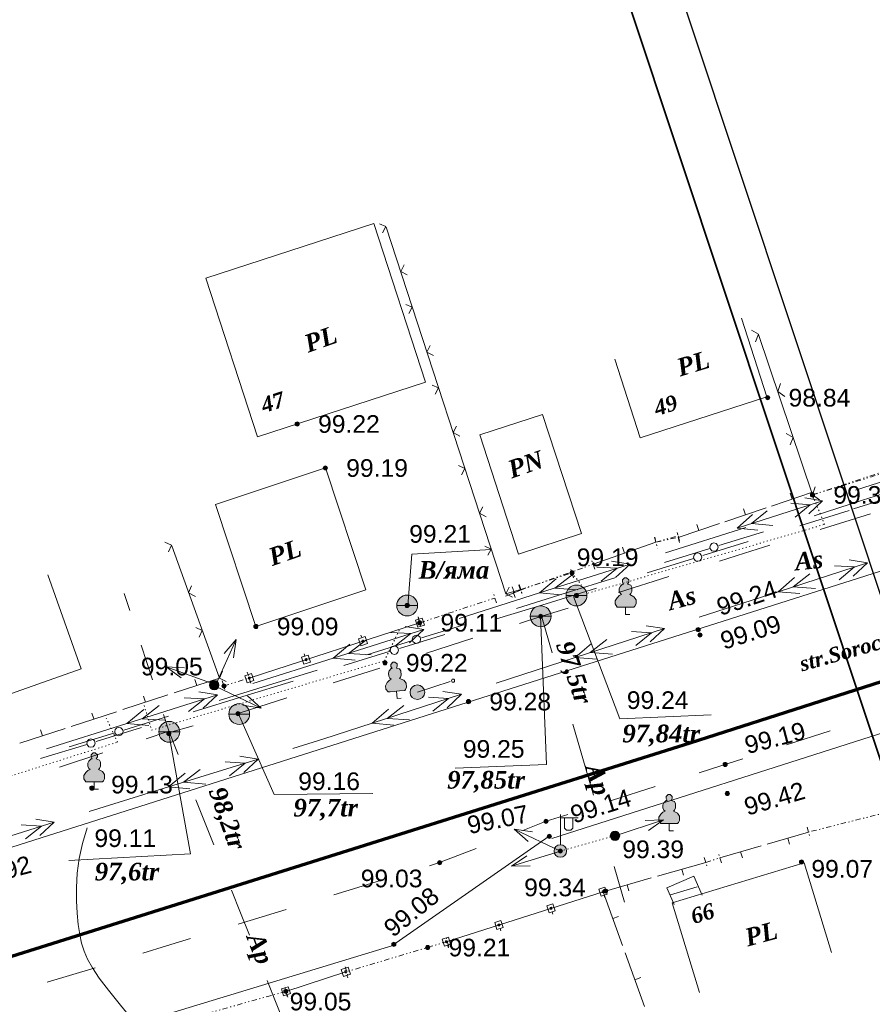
# Model space of a CAD drawing. Header units: millimetres. Extents: x 9396 to 25236, y 15106 to 31102.
# Tile 75 of 256: x 10528 to 10610, y 16595 to 16690. Entities that reach past the tile are written whole.
import ezdxf
from ezdxf.enums import TextEntityAlignment as Align

# ---------------------------------------------------------------- set-up
doc = ezdxf.new("R2010")
doc.units = ezdxf.units.MM
for name, pattern in [('DIVIDE', [1.25, 0.5, -0.25, 0, -0.25, 0, -0.25]), ('DOT', [0.25, 0, -0.25]), ('HIDDEN', [0.375, 0.25, -0.125])]:
    doc.linetypes.add(name, pattern=pattern)
for name, color, linetype, lineweight, true_color in [('1001010', 7, 'Continuous', 9, 0x000000), ('10010110', 7, 'Continuous', 20, 0xa25100), ('1060000', 7, 'Continuous', 9, 0x000000), ('1070000', 7, 'DOT', 9, 0x000000), ('2030003', 7, 'Continuous', 9, 0x000000), ('2030012', 7, 'Continuous', 9, 0x000000), ('2030021', 7, 'Continuous', 9, 0x000000), ('2030023', 7, 'Continuous', 9, 0x000000), ('21100200', 7, 'HIDDEN', 0, 0x800080), ('3000105', 7, 'DIVIDE', 9, 0x000000), ('3000130', 7, 'Continuous', 9, 0x000000), ('3000220', 7, 'Continuous', 9, 0x000000), ('3000260', 7, 'Continuous', 9, 0x000000), ('4000210', 7, 'Continuous', 9, 0x000000), ('5010210', 7, 'Continuous', 20, 0x008000), ('5010420', 7, 'Continuous', 9, 0x000000), ('6011210', 1, 'Continuous', 9, 0xff0000), ('6011300', 1, 'Continuous', 20, 0xff0000), ('9010110', 7, 'Continuous', 9, 0x000000), ('9010120', 7, 'Continuous', 20, 0x000000)]:
    doc.layers.add(name, color=color, linetype=linetype, lineweight=lineweight, true_color=true_color)
doc.layers.add('Канализация', color=1, linetype='Continuous', lineweight=70)
doc.layers.add('Рамка', color=7, linetype='Continuous', lineweight=35)
doc.styles.add('1', font='timesbi.ttf', dxfattribs={"height": 0.00127})
doc.styles.add('10', font='timesbi.ttf', dxfattribs={"height": 0.001481})
doc.styles.add('12', font='timesbi.ttf', dxfattribs={"height": 0.001693})
doc.styles.add('13', font='timesbi.ttf', dxfattribs={"height": 0.001693})
doc.styles.add('14', font='timesbi.ttf', dxfattribs={"height": 0.001693})
doc.styles.add('2', font='timesbi.ttf', dxfattribs={"height": 0.001693})
doc.styles.add('3', font='timesbi.ttf', dxfattribs={"height": 0.001693})
doc.styles.add('9', font='timesbi.ttf', dxfattribs={"height": 0.001693})
doc.styles.add('F2', font='arial.ttf', dxfattribs={"height": 0.001693})

# ---------------------------------------------------------------- blocks, each defined once
blk = doc.blocks.new('SYMBOL21100200')
at = {"true_color": 0x800080}
h = blk.add_hatch(color=216, dxfattribs=at)
edge = h.paths.add_edge_path()
edge.add_arc((0, 0), 0.1, 0, 360)
at = {"color": 216, "linetype": 'Continuous', "lineweight": 0, "true_color": 0x800080}
blk.add_circle((0, 0), 0.1, dxfattribs=at)
blk = doc.blocks.new('SYMBOL5010420')
at = {"true_color": 0xffffff}
h = blk.add_hatch(color=7, dxfattribs=at)
edge = h.paths.add_edge_path()
edge.add_arc((0, 0), 0.5, 0, 360)
at = {"color": 18, "linetype": 'Continuous', "lineweight": 9, "true_color": 0x000000, "flags": 128}
blk.add_lwpolyline([(-0.5, 0), (0.5, 0)], dxfattribs=at)
at = {"color": 18, "linetype": 'Continuous', "lineweight": 9, "true_color": 0x000000}
blk.add_circle((0, 0), 0.5, dxfattribs=at)
blk = doc.blocks.new('SYMBOL2030021')
at = {"true_color": 0xffffff}
h = blk.add_hatch(color=7, dxfattribs=at)
edge = h.paths.add_edge_path()
edge.add_arc((0, 0), 0.225, 0, 360)
at = {"true_color": 0x000000}
h = blk.add_hatch(color=18, dxfattribs=at)
edge = h.paths.add_edge_path()
edge.add_arc((0, 0), 0.05, 0, 360)
at = {"color": 18, "linetype": 'Continuous', "lineweight": 0, "true_color": 0x000000}
for radius in [0.225, 0.05]:
    blk.add_circle((0, 0), radius, dxfattribs=at)
blk = doc.blocks.new('SYMBOL2030012')
at = {"true_color": 0xffffff}
h = blk.add_hatch(color=7, dxfattribs=at)
edge = h.paths.add_edge_path()
edge.add_arc((0, 0), 0.225, 0, 360)
at = {"true_color": 0x000000}
h = blk.add_hatch(color=18, dxfattribs=at)
edge = h.paths.add_edge_path()
edge.add_arc((0, 0), 0.05, 0, 360)
at = {"color": 18, "linetype": 'Continuous', "lineweight": 0, "true_color": 0x000000}
for radius in [0.225, 0.05]:
    blk.add_circle((0, 0), radius, dxfattribs=at)
blk = doc.blocks.new('SYMBOL4000210')
at = {"true_color": 0xffffff}
blk.add_hatch(color=7, dxfattribs=at).paths.add_polyline_path([(0.05, 1.75), (-0.05, 1.75), (-0.15, 1.65), (-0.15, 1.55), (-0.1, 1.45), (-0.15, 1.45), (-0.25, 1.35), (-0.3, 1.25), (-0.3, 1.1), (-0.25, 1), (-0.2, 0.95), (-0.3, 0.9), (-0.35, 0.85), (-0.4, 0.8), (-0.5, 0.65), (-0.5, 0.5), (-0.4, 0.35), (-0.3, 0.35), (-0.1, 0.35), (0, 0.35), (0.15, 0.35), (0.4, 0.35), (0.45, 0.4), (0.5, 0.5), (0.5, 0.7), (0.4, 0.85), (0.2, 0.95), (0.25, 1), (0.3, 1.1), (0.3, 1.3), (0.25, 1.4), (0.1, 1.45), (0.15, 1.55), (0.15, 1.65)])
at = {"color": 18, "linetype": 'Continuous', "lineweight": 0, "true_color": 0x000000, "flags": 128}
blk.add_lwpolyline([(0.05, 1.75), (-0.05, 1.75), (-0.15, 1.65), (-0.15, 1.55), (-0.1, 1.45), (-0.15, 1.45), (-0.25, 1.35), (-0.3, 1.25), (-0.3, 1.1), (-0.25, 1), (-0.2, 0.95), (-0.3, 0.9), (-0.35, 0.85), (-0.4, 0.8), (-0.5, 0.65), (-0.5, 0.5), (-0.4, 0.35), (-0.3, 0.35), (-0.1, 0.35), (0, 0.35), (0.15, 0.35), (0.4, 0.35), (0.45, 0.4), (0.5, 0.5), (0.5, 0.7), (0.4, 0.85), (0.2, 0.95), (0.25, 1), (0.3, 1.1), (0.3, 1.3), (0.25, 1.4), (0.1, 1.45), (0.15, 1.55), (0.15, 1.65), (0.05, 1.75)], close=True, dxfattribs=at)
blk.add_lwpolyline([(0, 0.35), (0, 0), (0.2, 0)], dxfattribs=at)
blk = doc.blocks.new('SYMBOL2030003')
at = {"true_color": 0xffffff}
h = blk.add_hatch(color=7, dxfattribs=at)
edge = h.paths.add_edge_path()
edge.add_arc((0, 0), 0.3, 0, 360)
at = {"true_color": 0x000000}
h = blk.add_hatch(color=18, dxfattribs=at)
edge = h.paths.add_edge_path()
edge.add_arc((0, 0), 0.1, 0, 360)
at = {"color": 18, "linetype": 'Continuous', "lineweight": 0, "true_color": 0x000000, "flags": 128}
for points in [[(0, 0.3), (0, 1.75)], [(0, 1.6), (0.85, 1.6)], [(0.2, 1.6), (0.2, 1.1), (0.3, 1), (0.5, 1), (0.6, 1.1), (0.6, 1.6)]]:
    blk.add_lwpolyline(points, dxfattribs=at)
at = {"color": 18, "linetype": 'Continuous', "lineweight": 0, "true_color": 0x000000}
for radius in [0.3, 0.1]:
    blk.add_circle((0, 0), radius, dxfattribs=at)
blk = doc.blocks.new('SYMBOL2030023')
at = {"true_color": 0xffffff}
h = blk.add_hatch(color=7, dxfattribs=at)
edge = h.paths.add_edge_path()
edge.add_arc((0, 0), 0.35, 0, 360)
at = {"color": 18, "linetype": 'Continuous', "lineweight": 0, "true_color": 0x000000}
blk.add_circle((0, 0), 0.35, dxfattribs=at)

msp = doc.modelspace()

# ---------------------------------------------------------------- linework, layer by layer
at = {"layer": '1001010', "color": 253}
for p, q in [((10550.796, 16649.588), (10566.9, 16654.821)), ((10530.693, 16636.347, 104.407), (10533.88, 16627.323, 104.407)), ((10605.808, 16600.147, 148.276), (10603.203, 16608.734, 148.276))]:
    msp.add_line(p, q, dxfattribs=at)
for points in [[(10566.9, 16654.821, 0), (10561.955, 16670.037, 0), (10545.851, 16664.805, 0), (10550.796, 16649.588, 0)], [(10585.05, 16657.04, 160.329), (10587.485, 16649.503, 160.329), (10599.62, 16653.422, 160.329), (10597.186, 16660.96, 160.329)], [(10575.818, 16638.345, 166.423), (10572.093, 16649.78, 166.423), (10578.117, 16651.742, 166.423)], [(10578.117, 16651.742, 166.423), (10581.841, 16640.307, 166.423), (10575.818, 16638.345, 166.423)], [(10550.64, 16631.404, 0), (10546.758, 16643.097, 0), (10557.305, 16646.605, 0)], [(10550.64, 16631.404, 0), (10561.184, 16634.905, 0), (10557.305, 16646.605, 0), (10557.305, 16646.605, 0)], [(10533.88, 16627.323, 104.407), (10517.25, 16621.45, 104.407), (10514.063, 16630.473, 104.407)], [(10603.203, 16608.734, 148.276), (10590.557, 16604.896, 108.145), (10593.162, 16596.309, 108.145)]]:
    msp.add_polyline3d(points, dxfattribs=at)
at = {"layer": '10010110'}
msp.add_polyline3d([(10534.452, 16612.075, 177.568), (10534.01, 16610.599, 184.384), (10533.703, 16609.146, 189.505), (10533.516, 16607.735, 193.17), (10533.43, 16606.38, 195.62), (10533.429, 16605.098, 197.094), (10533.495, 16603.906, 197.833), (10533.611, 16602.82, 198.078), (10533.76, 16601.856, 198.069), (10533.934, 16601.016, 197.965), (10534.166, 16600.247, 197.609), (10534.497, 16599.481, 196.76), (10534.968, 16598.65, 195.182), (10535.622, 16597.687, 192.635), (10536.501, 16596.525, 188.88), (10537.644, 16595.094, 183.679), (10539.096, 16593.329, 176.793)], dxfattribs=at)
at = {"layer": '1060000', "color": 253}
for p, q in [((10521.24, 16608.332, 154.628), (10644.398, 16647.497, 161.584)), ((10578.994, 16611.075, 188.204), (10657.724, 16636.242, 198.076)), ((10590.382, 16605.653, 159.725), (10592.928, 16606.421, 159.725))]:
    msp.add_line(p, q, dxfattribs=at)
for points in [[(10565.19, 16633.389, 149.791), (10565.595, 16638.348, 0), (10573.205, 16638.793, 0)], [(10581.073, 16634.284, 151.456), (10585.52, 16622.556, 198.36), (10594.275, 16622.927, 198.36)], [(10577.938, 16632.377, 186.047), (10578.489, 16618.151, 198.5), (10569.727, 16617.812, 198.5)], [(10548.955, 16623.088, 168.134), (10552.403, 16615.272, 198.32), (10561.84, 16615.393, 198.32)], [(10542.298, 16621.137, 191.097), (10544.359, 16609.6, 198.22), (10532.714, 16608.966, 198.22)], [(10517.506, 16591.836, 197.864), (10532.48, 16591.286, 197.934), (10563.671, 16600.764, 198.198), (10578.764, 16611.278, 198.288)], [(10590.728, 16604.729, 171.899), (10590.038, 16606.326, 171.899), (10592.637, 16607.448, 171.899), (10593.417, 16605.642, 171.899)]]:
    msp.add_polyline3d(points, dxfattribs=at)
at = {"layer": '1070000', "color": 253}
msp.add_line((10579.83, 16609.861, 187.56), (10585.065, 16611.332, 187.56), dxfattribs=at)
for points in [[(10580.946, 16636.538, 97.674), (10582.472, 16634.583, 79.526), (10605.149, 16641.185, 79.526), (10603.998, 16644.017, 79.526)], [(10539.938, 16623.811, 128.033), (10540.632, 16621.456, 31.02), (10562.955, 16628.109, 31.02), (10564.415, 16631.126, 31.02)], [(10518.466, 16617.245, 31.02), (10519.501, 16614.639, 31.02), (10537.368, 16620.311, 31.02), (10536.289, 16622.618, 31.02)]]:
    msp.add_polyline3d(points, dxfattribs=at)
at = {"layer": '3000105', "color": 253}
for p, q in [((10603.998, 16644.017, 189.852), (10611.226, 16646.396, 198.66)), ((10603.998, 16644.017, 173.106), (10611.481, 16646.312, 198.66)), ((10603.842, 16644.492, 194.256), (10604.186, 16643.448, 194.256)), ((10603.851, 16644.495, 185.883), (10604.174, 16643.444, 185.883)), ((10591.247, 16639.607, 160.21), (10590.949, 16640.666, 160.21)), ((10591.236, 16639.453, 108.145), (10591.009, 16640.529, 108.145)), ((10588.854, 16639.972, 160.21), (10589.152, 16638.913, 160.21)), ((10588.887, 16639.98, 108.145), (10589.114, 16638.903, 108.145)), ((10588.99, 16639.491, 122.24), (10591.112, 16640.088, 198.18)), ((10588.99, 16639.491, 130.578), (10591.133, 16639.942, 85.712)), ((10583.133, 16636.891, 123.611), (10582.765, 16637.928, 123.611)), ((10576.008, 16634.894, 165.227), (10582.966, 16637.363, 81.995)), ((10581.099, 16636.062), (10580.762, 16637.109)), ((10576.027, 16634.956), (10580.946, 16636.538)), ((10575.841, 16635.366, 123.611), (10576.209, 16634.329, 123.611)), ((10575.874, 16635.432), (10576.211, 16634.385)), ((10566.345, 16631.753), (10573.547, 16634.127)), ((10573.704, 16633.652), (10573.359, 16634.697)), ((10566.188, 16632.228), (10566.533, 16631.183)), ((10547.556, 16625.705), (10550.001, 16626.446)), ((10550.146, 16625.968), (10549.827, 16627.02)), ((10547.411, 16626.183), (10547.73, 16625.131)), ((10611.421, 16613.648, 157.674), (10603.61, 16611.682, 157.674)), ((10603.488, 16612.167, 157.674), (10603.757, 16611.1, 157.674)), ((10593.615, 16609.258, 167.796), (10593.944, 16608.209, 167.796)), ((10595.272, 16608.731, 167.796), (10594.943, 16609.78, 167.796)), ((10593.764, 16608.781, 167.796), (10595.122, 16609.208, 167.796)), ((10569.126, 16600.714, 198.399), (10568.809, 16601.767, 198.399)), ((10568.982, 16601.193, 198.419), (10559.351, 16598.287, 198.379)), ((10559.206, 16598.765, 198.399), (10559.524, 16597.712, 198.399)), ((10553.65, 16595.929, 194.679), (10553.352, 16596.988, 194.679)), ((10553.515, 16596.41, 191.24), (10546.132, 16594.336, 198.118))]:
    msp.add_line(p, q, dxfattribs=at)
at = {"layer": '3000130', "color": 253}
for p, q in [((10566.181, 16632.337), (10566.261, 16632.097)), ((10550.001, 16626.446), (10566.338, 16631.757)), ((10560.711, 16630.557), (10560.791, 16630.327)), ((10555.261, 16628.787), (10555.341, 16628.547)), ((10549.811, 16627.017), (10549.891, 16626.777)), ((10583.918, 16605.965, 167.796), (10568.982, 16601.193, 167.796)), ((10584.101, 16605.397, 167.796), (10584.021, 16605.637, 167.796)), ((10579.111, 16603.797, 167.796), (10579.031, 16604.037, 167.796)), ((10574.121, 16602.207, 167.796), (10574.041, 16602.447, 167.796)), ((10569.091, 16600.597, 167.796), (10569.011, 16600.837, 167.796)), ((10559.258, 16598.287, 177.024), (10553.515, 16596.41, 177.024)), ((10559.441, 16597.717, 177.024), (10559.371, 16597.957, 177.024)), ((10553.711, 16595.837, 177.024), (10553.631, 16596.077, 177.024))]:
    msp.add_line(p, q, dxfattribs=at)
for points in [[(10566.151, 16631.327, 0), (10566.791, 16631.537, 0), (10566.571, 16632.207, 0), (10565.941, 16631.997, 0), (10566.151, 16631.327, 0)], [(10566.361, 16631.667, 0), (10566.411, 16631.677, 0), (10566.451, 16631.717, 0), (10566.461, 16631.767, 0), (10566.451, 16631.817, 0), (10566.411, 16631.847, 0), (10566.361, 16631.867, 0), (10566.311, 16631.847, 0), (10566.281, 16631.817, 0), (10566.271, 16631.767, 0), (10566.281, 16631.717, 0), (10566.311, 16631.677, 0), (10566.361, 16631.667, 0)], [(10560.691, 16629.557, 0), (10561.331, 16629.757, 0), (10561.111, 16630.427, 0), (10560.471, 16630.217, 0), (10560.691, 16629.557, 0)], [(10560.901, 16629.897, 0), (10560.951, 16629.907, 0), (10560.981, 16629.937, 0), (10561.001, 16629.987, 0), (10560.981, 16630.037, 0), (10560.951, 16630.077, 0), (10560.901, 16630.087, 0), (10560.851, 16630.077, 0), (10560.811, 16630.037, 0), (10560.801, 16629.987, 0), (10560.811, 16629.937, 0), (10560.851, 16629.907, 0), (10560.901, 16629.897, 0)], [(10555.241, 16627.787, 0), (10555.881, 16627.987, 0), (10555.661, 16628.657, 0), (10555.021, 16628.447, 0), (10555.241, 16627.787, 0)], [(10555.451, 16628.117, 0), (10555.501, 16628.137, 0), (10555.531, 16628.167, 0), (10555.551, 16628.217, 0), (10555.531, 16628.267, 0), (10555.501, 16628.307, 0), (10555.451, 16628.317, 0), (10555.401, 16628.307, 0), (10555.371, 16628.267, 0), (10555.351, 16628.217, 0), (10555.371, 16628.167, 0), (10555.401, 16628.137, 0), (10555.451, 16628.117, 0)], [(10549.791, 16626.007, 0), (10550.431, 16626.217, 0), (10550.211, 16626.887, 0), (10549.571, 16626.677, 0), (10549.791, 16626.007, 0)], [(10550.001, 16626.347, 0), (10550.051, 16626.357, 0), (10550.081, 16626.397, 0), (10550.101, 16626.447, 0), (10550.081, 16626.497, 0), (10550.051, 16626.527, 0), (10550.001, 16626.547, 0), (10549.951, 16626.527, 0), (10549.921, 16626.497, 0), (10549.901, 16626.447, 0), (10549.921, 16626.397, 0), (10549.951, 16626.357, 0), (10550.001, 16626.347, 0)], [(10584.101, 16606.387, 167.796), (10583.521, 16606.207, 167.796), (10583.731, 16605.537, 167.796), (10584.311, 16605.727, 167.796), (10584.101, 16606.387, 167.796)], [(10583.921, 16605.867, 167.796), (10583.961, 16605.887, 167.796), (10584.001, 16605.917, 167.796), (10584.011, 16605.967, 167.796), (10584.001, 16606.017, 167.796), (10583.961, 16606.047, 167.796), (10583.921, 16606.057, 167.796), (10583.871, 16606.047, 167.796), (10583.841, 16606.017, 167.796), (10583.821, 16605.967, 167.796), (10583.841, 16605.917, 167.796), (10583.871, 16605.887, 167.796), (10583.921, 16605.867, 167.796)], [(10579.111, 16604.797, 167.796), (10578.531, 16604.607, 167.796), (10578.741, 16603.947, 167.796), (10579.321, 16604.127, 167.796), (10579.111, 16604.797, 167.796)], [(10578.931, 16604.277, 167.796), (10578.971, 16604.287, 167.796), (10579.011, 16604.327, 167.796), (10579.021, 16604.367, 167.796), (10579.011, 16604.417, 167.796), (10578.971, 16604.457, 167.796), (10578.931, 16604.467, 167.796), (10578.881, 16604.457, 167.796), (10578.851, 16604.417, 167.796), (10578.831, 16604.367, 167.796), (10578.851, 16604.327, 167.796), (10578.881, 16604.287, 167.796), (10578.931, 16604.277, 167.796)], [(10574.121, 16603.207, 167.796), (10573.541, 16603.017, 167.796), (10573.751, 16602.347, 167.796), (10574.331, 16602.537, 167.796), (10574.121, 16603.207, 167.796)], [(10573.941, 16602.687, 167.796), (10573.981, 16602.697, 167.796), (10574.021, 16602.727, 167.796), (10574.031, 16602.777, 167.796), (10574.021, 16602.827, 167.796), (10573.981, 16602.857, 167.796), (10573.941, 16602.867, 167.796), (10573.891, 16602.857, 167.796), (10573.861, 16602.827, 167.796), (10573.841, 16602.777, 167.796), (10573.861, 16602.727, 167.796), (10573.891, 16602.697, 167.796), (10573.941, 16602.687, 167.796)], [(10569.091, 16601.597, 167.796), (10568.511, 16601.407, 167.796), (10568.721, 16600.747, 167.796), (10569.301, 16600.927, 167.796), (10569.091, 16601.597, 167.796)], [(10568.911, 16601.077, 167.796), (10568.951, 16601.087, 167.796), (10568.991, 16601.127, 167.796), (10569.001, 16601.167, 167.796), (10568.991, 16601.217, 167.796), (10568.951, 16601.247, 167.796), (10568.911, 16601.267, 167.796), (10568.861, 16601.247, 167.796), (10568.831, 16601.217, 167.796), (10568.811, 16601.167, 167.796), (10568.831, 16601.127, 167.796), (10568.861, 16601.087, 167.796), (10568.911, 16601.077, 167.796)], [(10559.481, 16598.727, 177.024), (10558.811, 16598.507, 177.024), (10559.031, 16597.847, 177.024), (10559.701, 16598.067, 177.024), (10559.481, 16598.727, 177.024)], [(10559.261, 16598.187, 177.024), (10559.311, 16598.197, 177.024), (10559.341, 16598.237, 177.024), (10559.361, 16598.287, 177.024), (10559.341, 16598.337, 177.024), (10559.311, 16598.377, 177.024), (10559.261, 16598.387, 177.024), (10559.211, 16598.377, 177.024), (10559.171, 16598.337, 177.024), (10559.161, 16598.287, 177.024), (10559.171, 16598.237, 177.024), (10559.211, 16598.197, 177.024), (10559.261, 16598.187, 177.024)], [(10553.741, 16596.857, 177.024), (10553.081, 16596.637, 177.024), (10553.291, 16595.967, 177.024), (10553.961, 16596.187, 177.024), (10553.741, 16596.857, 177.024)], [(10553.521, 16596.307, 177.024), (10553.571, 16596.327, 177.024), (10553.611, 16596.357, 177.024), (10553.621, 16596.407, 177.024), (10553.611, 16596.467, 177.024), (10553.571, 16596.497, 177.024), (10553.521, 16596.517, 177.024), (10553.471, 16596.497, 177.024), (10553.431, 16596.467, 177.024), (10553.421, 16596.407, 177.024), (10553.431, 16596.357, 177.024), (10553.471, 16596.327, 177.024), (10553.521, 16596.307, 177.024)]]:
    msp.add_polyline3d(points, close=True, dxfattribs=at)
at = {"layer": '3000220', "color": 253}
for p, q in [((10600.081, 16642.947, 87.156), (10604.011, 16644.267, 87.156)), ((10602.041, 16643.607, 87.156), (10601.851, 16644.177, 87.156)), ((10595.601, 16641.447, 87.156), (10599.541, 16642.767, 87.156)), ((10597.571, 16642.107, 87.156), (10597.381, 16642.667, 87.156)), ((10591.131, 16639.947, 87.156), (10595.071, 16641.267, 87.156)), ((10593.101, 16640.607, 87.156), (10592.911, 16641.167, 87.156)), ((10582.961, 16637.367, 83.853), (10588.991, 16639.487, 83.853)), ((10585.981, 16638.427, 83.853), (10585.781, 16638.997, 83.853)), ((10574.571, 16634.297, 121.433), (10576.271, 16634.977, 121.433)), ((10576.031, 16634.957), (10574.591, 16634.517)), ((10575.421, 16634.637, 121.433), (10575.191, 16635.197, 121.433)), ((10575.311, 16634.737), (10575.481, 16634.167)), ((10542.811, 16625.037, 147.552), (10547.151, 16626.447, 147.552)), ((10544.981, 16625.737, 147.552), (10544.791, 16626.307, 147.552)), ((10537.871, 16623.427, 147.552), (10542.211, 16624.837, 147.552)), ((10540.041, 16624.137, 147.552), (10539.861, 16624.707, 147.552)), ((10532.931, 16621.817, 147.552), (10537.281, 16623.227, 147.552)), ((10535.111, 16622.527, 147.552), (10534.921, 16623.097, 147.552)), ((10528.001, 16620.207, 147.552), (10532.341, 16621.627, 147.552)), ((10530.171, 16620.917, 147.552), (10529.981, 16621.487, 147.552)), ((10603.611, 16611.687, 165.724), (10599.641, 16610.527, 165.724)), ((10599.091, 16610.367, 165.724), (10595.121, 16609.207, 165.724)), ((10601.621, 16611.107, 165.724), (10601.791, 16610.527, 165.724)), ((10597.111, 16609.787, 165.724), (10597.281, 16609.207, 165.724)), ((10593.761, 16608.777, 167.796), (10589.151, 16607.467, 167.796)), ((10591.461, 16608.127, 167.796), (10591.621, 16607.547, 167.796)), ((10588.531, 16607.287, 167.796), (10583.921, 16605.967, 167.796)), ((10586.221, 16606.627, 167.796), (10586.391, 16606.047, 167.796)), ((10583.921, 16605.967, 167.796), (10585.781, 16600.807, 167.796)), ((10584.851, 16603.387, 167.796), (10585.411, 16603.587, 167.796)), ((10586.031, 16600.107, 167.796), (10587.891, 16594.957, 167.796)), ((10586.961, 16597.527, 167.796), (10587.531, 16597.737, 167.796))]:
    msp.add_line(p, q, dxfattribs=at)
at = {"layer": '3000260', "color": 253}
for p, q in [((10574.597, 16634.522), (10563.134, 16669.69)), ((10603.998, 16644.017, 173.106), (10598.819, 16659.396, 173.106)), ((10547.15, 16626.448, 198.14), (10542.567, 16639.142, 147.552))]:
    msp.add_line(p, q, dxfattribs=at)
for points in [[(10562.781, 16669.147, 0), (10563.111, 16669.747, 0), (10562.501, 16670.017, 0)], [(10565.151, 16665.107, 0), (10564.521, 16665.447, 0), (10564.841, 16666.077, 0)], [(10565.301, 16661.417, 0), (10565.631, 16662.017, 0), (10565.021, 16662.287, 0)], [(10598.521, 16658.697, 173.106), (10598.811, 16659.427, 173.106), (10598.151, 16659.817, 173.106)], [(10567.671, 16657.377, 0), (10567.041, 16657.717, 0), (10567.361, 16658.347, 0)], [(10601.351, 16653.457, 173.106), (10600.661, 16653.927, 173.106), (10600.931, 16654.687, 173.106)], [(10567.821, 16653.687, 0), (10568.151, 16654.287, 0), (10567.541, 16654.557, 0)], [(10570.191, 16649.657, 0), (10569.551, 16649.987, 0), (10569.881, 16650.617, 0)], [(10601.861, 16648.807, 173.106), (10602.141, 16649.537, 173.106), (10601.481, 16649.917, 173.106)], [(10570.341, 16645.957, 0), (10570.671, 16646.557, 0), (10570.061, 16646.827, 0)], [(10604.681, 16643.557, 173.106), (10603.991, 16644.027, 173.106), (10604.261, 16644.797, 173.106)], [(10572.711, 16641.927, 0), (10572.071, 16642.257, 0), (10572.391, 16642.887, 0)], [(10542.251, 16638.557, 172.846), (10542.551, 16639.197, 172.846), (10541.921, 16639.477, 172.846)], [(10572.861, 16638.237, 0), (10573.191, 16638.827, 0), (10572.581, 16639.097, 0)], [(10544.851, 16634.287, 172.846), (10544.191, 16634.637, 172.846), (10544.481, 16635.307, 172.846)], [(10575.231, 16634.197, 0), (10574.591, 16634.537, 0), (10574.911, 16635.157, 0)], [(10545.201, 16630.367, 172.846), (10545.501, 16631.007, 172.846), (10544.871, 16631.287, 172.846)], [(10547.801, 16626.107, 172.846), (10547.151, 16626.457, 172.846), (10547.431, 16627.127, 172.846)]]:
    msp.add_polyline3d(points, dxfattribs=at)
at = {"layer": '5010210'}
for p, q in [((10604.741, 16640.687, 142.965), (10609.571, 16642.187, 142.965)), ((10599.901, 16639.187, 142.965), (10597.491, 16638.427, 142.965)), ((10597.491, 16638.427, 142.965), (10595.071, 16637.677, 142.965)), ((10585.401, 16634.667, 142.965), (10590.231, 16636.177, 142.965)), ((10538.001, 16634.577, 91.821), (10538.541, 16632.917, 91.821)), ((10580.561, 16633.167, 142.965), (10578.141, 16632.417, 142.965)), ((10578.141, 16632.417, 142.965), (10575.911, 16631.697, 142.965)), ((10579.051, 16628.877, 173.69), (10578.061, 16632.297, 173.69)), ((10566.981, 16628.847, 142.965), (10571.451, 16630.267, 142.965)), ((10540.711, 16626.277, 91.821), (10539.631, 16629.597, 91.821)), ((10562.521, 16627.417, 142.965), (10560.281, 16626.697, 142.965)), ((10560.281, 16626.697, 142.965), (10558.051, 16625.987, 142.965)), ((10549.121, 16623.127, 142.965), (10553.591, 16624.557, 142.965)), ((10541.791, 16622.957, 91.821), (10542.331, 16621.297, 91.821)), ((10544.611, 16621.867, 142.965), (10542.351, 16621.237, 142.965)), ((10581.031, 16622.047, 173.69), (10583.001, 16615.207, 173.69)), ((10542.181, 16621.317, 142.965), (10540.111, 16620.637, 142.965)), ((10543.191, 16619.127, 91.821), (10542.331, 16621.297, 91.821)), ((10601.511, 16620.037, 190.981), (10605.701, 16621.377, 190.981)), ((10531.821, 16617.897, 142.965), (10535.961, 16619.267, 142.965)), ((10597.311, 16618.707, 190.981), (10595.221, 16618.047, 190.981)), ((10595.221, 16618.047, 190.981), (10593.121, 16617.377, 190.981)), ((10584.741, 16614.707, 190.981), (10588.931, 16616.047, 190.981)), ((10544.891, 16614.787, 91.821), (10546.601, 16610.457, 91.821)), ((10580.541, 16613.377, 190.981), (10578.451, 16612.717, 190.981)), ((10576.221, 16611.847, 196.011), (10578.451, 16612.717, 196.011)), ((10585.961, 16604.967, 173.69), (10584.981, 16608.377, 173.69)), ((10560.401, 16606.357, 196.011), (10562.691, 16607.057, 196.011)), ((10549.161, 16603.947, 91.821), (10548.311, 16606.117, 91.821)), ((10558.111, 16605.657, 196.011), (10560.401, 16606.357, 196.011)), ((10553.531, 16604.267, 196.011), (10548.951, 16602.867, 196.011)), ((10550.021, 16601.787, 91.821), (10549.161, 16603.947, 91.821)), ((10539.791, 16600.077, 196.011), (10542.081, 16600.777, 196.011)), ((10542.081, 16600.777, 196.011), (10544.371, 16601.467, 196.011)), ((10535.221, 16598.677, 196.011), (10530.641, 16597.277, 196.011)), ((10551.721, 16597.447, 91.821), (10553.431, 16593.117, 91.821))]:
    msp.add_line(p, q, dxfattribs=at)
msp.add_polyline3d([(10571.751, 16610.117, 196.011), (10568.251, 16608.757, 196.011), (10567.271, 16608.457, 196.011)], dxfattribs=at)
at = {"layer": '6011210'}
for p, q in [((10546.729, 16625.689, 172.846), (10548.748, 16630.153, 172.846)), ((10546.643, 16625.857, 160.199), (10542.039, 16627.534, 160.199)), ((10546.729, 16625.689, 172.846), (10551.15, 16623.575, 172.846)), ((10585.065, 16611.332, 187.56), (10589.725, 16612.848, 187.56)), ((10579.83, 16609.861, 172.846), (10575.409, 16611.975, 172.846)), ((10579.83, 16609.861, 187.56), (10575.147, 16608.417, 187.56))]:
    msp.add_line(p, q, dxfattribs=at)
for points in [[(10547.592, 16628.811, 172.846), (10548.748, 16630.153, 172.846), (10548.748, 16630.153, 172.846), (10548.503, 16628.399, 172.846)], [(10543.465, 16626.482, 160.199), (10542.039, 16627.534, 160.199), (10542.039, 16627.534, 160.199), (10543.807, 16627.422, 160.199)], [(10549.832, 16624.76, 172.846), (10551.15, 16623.575, 172.846), (10551.15, 16623.575, 172.846), (10549.4, 16623.857, 172.846)], [(10587.953, 16612.797, 187.56), (10589.725, 16612.848, 187.56), (10589.725, 16612.848, 187.56), (10588.263, 16611.846, 187.56)], [(10576.727, 16610.79, 172.846), (10575.409, 16611.975, 172.846), (10575.409, 16611.975, 172.846), (10577.159, 16611.692, 172.846)], [(10576.919, 16608.44, 187.56), (10575.147, 16608.417, 187.56), (10575.147, 16608.417, 187.56), (10576.625, 16609.396, 187.56)]]:
    msp.add_polyline3d(points, dxfattribs=at)
at = {"layer": '6011300'}
for p, q in [((10608.121, 16644.477, 150.52), (10615.381, 16646.817, 150.52)), ((10596.781, 16640.827, 150.52), (10604.941, 16643.457, 150.52)), ((10596.781, 16640.827, 150.52), (10598.261, 16642.147, 150.52)), ((10589.901, 16638.447, 131.138), (10597.621, 16640.887, 131.138)), ((10596.781, 16640.827, 150.52), (10598.751, 16640.627, 150.52)), ((10577.841, 16634.627, 131.138), (10586.521, 16637.377, 131.138)), ((10600.721, 16634.737, 115.513), (10609.261, 16637.507, 115.513)), ((10577.841, 16634.627, 131.138), (10579.431, 16635.967, 131.138)), ((10600.721, 16634.737, 115.513), (10602.281, 16636.087, 115.513)), ((10593.121, 16632.277, 115.513), (10600.721, 16634.737, 115.513)), ((10600.721, 16634.737, 115.513), (10602.771, 16634.557, 115.513)), ((10570.121, 16632.177, 131.138), (10577.841, 16634.627, 131.138)), ((10577.841, 16634.627, 131.138), (10579.911, 16634.447, 131.138)), ((10558.061, 16628.357, 131.138), (10566.741, 16631.107, 131.138)), ((10581.261, 16628.437, 115.513), (10589.801, 16631.197, 115.513)), ((10558.061, 16628.357, 131.138), (10559.651, 16629.707, 131.138)), ((10581.261, 16628.437, 115.513), (10582.811, 16629.777, 115.513)), ((10550.341, 16625.917, 131.138), (10558.061, 16628.357, 131.138)), ((10558.061, 16628.357, 131.138), (10560.141, 16628.177, 131.138)), ((10573.661, 16625.967, 115.513), (10581.261, 16628.437, 115.513)), ((10581.261, 16628.437, 115.513), (10583.311, 16628.257, 115.513)), ((10538.281, 16622.097, 131.138), (10546.971, 16624.847, 131.138)), ((10561.801, 16622.127, 115.513), (10570.341, 16624.897, 115.513)), ((10538.281, 16622.097, 131.138), (10539.881, 16623.437, 131.138)), ((10561.801, 16622.127, 115.513), (10563.351, 16623.477, 115.513)), ((10530.571, 16619.657, 131.138), (10538.281, 16622.097, 131.138)), ((10538.281, 16622.097, 131.138), (10540.361, 16621.917, 131.138)), ((10561.801, 16622.127, 115.513), (10563.851, 16621.947, 115.513)), ((10542.271, 16616.017, 115.513), (10550.851, 16618.677, 115.513)), ((10542.271, 16616.017, 115.513), (10543.851, 16617.347, 115.513)), ((10534.651, 16613.657, 115.513), (10542.271, 16616.017, 115.513)), ((10542.271, 16616.017, 115.513), (10544.321, 16615.817, 115.513)), ((10522.731, 16609.967, 115.513), (10531.311, 16612.627, 115.513))]:
    msp.add_line(p, q, dxfattribs=at)
for points in [[(10603.251, 16643.747, 150.52), (10604.941, 16643.457, 150.52), (10603.641, 16642.197, 150.52)], [(10598.141, 16641.267, 150.52), (10599.651, 16642.487, 150.52), (10598.141, 16641.267, 150.52), (10600.201, 16641.087, 150.52)], [(10601.921, 16643.217, 150.52), (10603.761, 16643.077, 150.52), (10602.341, 16641.887, 150.52)], [(10584.741, 16637.647, 131.138), (10586.521, 16637.377, 131.138), (10585.121, 16636.097, 131.138)], [(10607.501, 16637.777, 115.513), (10609.261, 16637.507, 115.513), (10607.901, 16636.217, 115.513)], [(10583.321, 16637.097, 131.138), (10585.271, 16636.977, 131.138), (10583.741, 16635.757, 131.138)], [(10606.101, 16637.217, 115.513), (10608.031, 16637.107, 115.513), (10606.541, 16635.887, 115.513)], [(10579.291, 16635.087, 131.138), (10580.911, 16636.327, 131.138), (10579.291, 16635.087, 131.138), (10581.461, 16634.927, 131.138)], [(10602.141, 16635.197, 115.513), (10603.731, 16636.447, 115.513), (10602.141, 16635.197, 115.513), (10604.291, 16635.057, 115.513)], [(10564.961, 16631.387, 131.138), (10566.741, 16631.107, 131.138), (10565.351, 16629.827, 131.138)], [(10588.041, 16631.467, 115.513), (10589.801, 16631.197, 115.513), (10588.431, 16629.917, 115.513)], [(10559.511, 16628.817, 131.138), (10561.131, 16630.067, 131.138), (10559.511, 16628.817, 131.138), (10561.681, 16628.667, 131.138)], [(10563.541, 16630.827, 131.138), (10565.491, 16630.717, 131.138), (10563.971, 16629.497, 131.138)], [(10582.681, 16628.897, 115.513), (10584.271, 16630.147, 115.513), (10582.681, 16628.897, 115.513), (10584.831, 16628.747, 115.513)], [(10586.641, 16630.917, 115.513), (10588.571, 16630.797, 115.513), (10587.071, 16629.577, 115.513)], [(10543.771, 16624.567, 131.138), (10545.711, 16624.447, 131.138), (10544.191, 16623.237, 131.138)], [(10545.181, 16625.117, 131.138), (10546.971, 16624.847, 131.138), (10545.571, 16623.567, 131.138)], [(10567.181, 16624.607, 115.513), (10569.111, 16624.497, 115.513), (10567.611, 16623.277, 115.513)], [(10568.571, 16625.167, 115.513), (10570.341, 16624.897, 115.513), (10568.971, 16623.607, 115.513)], [(10539.731, 16622.557, 131.138), (10541.351, 16623.807, 131.138), (10539.731, 16622.557, 131.138), (10541.901, 16622.407, 131.138)], [(10563.221, 16622.587, 115.513), (10564.811, 16623.837, 115.513), (10563.221, 16622.587, 115.513), (10565.371, 16622.447, 115.513)], [(10554.191, 16619.707, 115.513), (10557.141, 16620.617, 115.513), (10561.801, 16622.127, 115.513)], [(10549.091, 16618.967, 115.513), (10550.851, 16618.677, 115.513), (10549.471, 16617.407, 115.513)], [(10547.691, 16618.427, 115.513), (10549.611, 16618.287, 115.513), (10548.101, 16617.087, 115.513)], [(10543.701, 16616.457, 115.513), (10545.311, 16617.687, 115.513), (10543.701, 16616.457, 115.513), (10545.851, 16616.287, 115.513)], [(10528.151, 16612.377, 115.513), (10530.071, 16612.237, 115.513), (10528.561, 16611.037, 115.513)], [(10529.551, 16612.917, 115.513), (10531.311, 16612.627, 115.513), (10529.931, 16611.357, 115.513)]]:
    msp.add_polyline3d(points, dxfattribs=at)
at = {"layer": '9010110', "color": 253}
msp.add_line((10566.119, 16625.091, 127.753), (10569.258, 16626.108, 127.753), dxfattribs=at)
msp.add_polyline3d([(10569.693, 16626.201, 127.753), (10569.673, 16626.276, 127.753), (10569.618, 16626.331, 127.753), (10569.543, 16626.351, 127.753), (10569.468, 16626.331, 127.753), (10569.413, 16626.276, 127.753), (10569.393, 16626.201, 127.753), (10569.413, 16626.126, 127.753), (10569.468, 16626.071, 127.753), (10569.543, 16626.051, 127.753), (10569.618, 16626.071, 127.753), (10569.673, 16626.126, 127.753), (10569.693, 16626.201, 127.753)], close=True, dxfattribs=at)
at = {"layer": '9010120', "color": 253}
for p, q in [((10612.691, 16644.187, 177.568), (10607.941, 16642.687, 177.568)), ((10613.531, 16645.017, 135.917), (10608.791, 16643.497, 135.917)), ((10608.791, 16643.497, 135.917), (10604.151, 16642.007, 135.917)), ((10607.521, 16642.507, 172.488), (10602.771, 16641.047, 172.488)), ((10595.031, 16639.157, 135.917), (10599.311, 16640.477, 135.917)), ((10593.471, 16638.197, 172.488), (10597.831, 16639.537, 172.488)), ((10589.801, 16637.527, 135.917), (10594.171, 16638.887, 135.917)), ((10588.141, 16636.557, 172.488), (10592.601, 16637.927, 172.488)), ((10585.041, 16636.057, 135.917), (10580.291, 16634.587, 135.917)), ((10583.291, 16635.077, 172.488), (10578.451, 16633.587, 172.488)), ((10580.291, 16634.587, 135.917), (10575.631, 16633.137, 135.917)), ((10578.451, 16633.587, 172.488), (10573.701, 16632.137, 172.488)), ((10566.501, 16630.307, 135.917), (10570.781, 16631.637, 135.917)), ((10561.271, 16628.687, 135.917), (10565.651, 16630.047, 135.917)), ((10564.391, 16629.277, 172.488), (10568.751, 16630.617, 172.488)), ((10559.061, 16627.647, 172.488), (10563.521, 16629.017, 172.488)), ((10556.521, 16627.217, 135.917), (10551.761, 16625.747, 135.917)), ((10551.761, 16625.747, 135.917), (10547.111, 16624.297, 135.917)), ((10554.221, 16626.157, 172.488), (10549.371, 16624.677, 172.488)), ((10549.371, 16624.677, 172.488), (10544.621, 16623.217, 172.488)), ((10537.981, 16621.467, 135.917), (10542.261, 16622.797, 135.917)), ((10535.321, 16620.367, 172.488), (10539.681, 16621.707, 172.488)), ((10532.751, 16619.847, 135.917), (10537.121, 16621.207, 135.917)), ((10529.991, 16618.727, 172.488), (10534.441, 16620.097, 172.488))]:
    msp.add_line(p, q, dxfattribs=at)
for points in [[(10594.551, 16638.607, 135.917), (10594.751, 16638.657, 135.917), (10594.901, 16638.807, 135.917), (10594.951, 16639.007, 135.917), (10594.901, 16639.207, 135.917), (10594.751, 16639.347, 135.917), (10594.551, 16639.407, 135.917), (10594.351, 16639.347, 135.917), (10594.211, 16639.207, 135.917), (10594.151, 16639.007, 135.917), (10594.211, 16638.807, 135.917), (10594.351, 16638.657, 135.917), (10594.551, 16638.607, 135.917)], [(10592.981, 16637.647, 172.488), (10593.191, 16637.697, 172.488), (10593.331, 16637.847, 172.488), (10593.391, 16638.047, 172.488), (10593.331, 16638.247, 172.488), (10593.191, 16638.397, 172.488), (10592.981, 16638.447, 172.488), (10592.781, 16638.397, 172.488), (10592.641, 16638.247, 172.488), (10592.581, 16638.047, 172.488), (10592.641, 16637.847, 172.488), (10592.781, 16637.697, 172.488), (10592.981, 16637.647, 172.488)], [(10566.031, 16629.767, 135.917), (10566.231, 16629.817, 135.917), (10566.371, 16629.967, 135.917), (10566.431, 16630.167, 135.917), (10566.371, 16630.367, 135.917), (10566.231, 16630.507, 135.917), (10566.031, 16630.567, 135.917), (10565.831, 16630.507, 135.917), (10565.681, 16630.367, 135.917), (10565.631, 16630.167, 135.917), (10565.681, 16629.967, 135.917), (10565.831, 16629.817, 135.917), (10566.031, 16629.767, 135.917)], [(10563.911, 16628.727, 172.488), (10564.111, 16628.787, 172.488), (10564.261, 16628.927, 172.488), (10564.311, 16629.137, 172.488), (10564.261, 16629.337, 172.488), (10564.111, 16629.477, 172.488), (10563.911, 16629.537, 172.488), (10563.711, 16629.477, 172.488), (10563.561, 16629.337, 172.488), (10563.511, 16629.137, 172.488), (10563.561, 16628.927, 172.488), (10563.711, 16628.787, 172.488), (10563.911, 16628.727, 172.488)], [(10537.501, 16620.927, 135.917), (10537.701, 16620.977, 135.917), (10537.851, 16621.127, 135.917), (10537.901, 16621.327, 135.917), (10537.851, 16621.527, 135.917), (10537.701, 16621.667, 135.917), (10537.501, 16621.727, 135.917), (10537.301, 16621.667, 135.917), (10537.161, 16621.527, 135.917), (10537.101, 16621.327, 135.917), (10537.161, 16621.127, 135.917), (10537.301, 16620.977, 135.917), (10537.501, 16620.927, 135.917)], [(10534.831, 16619.817, 172.488), (10535.031, 16619.867, 172.488), (10535.181, 16620.017, 172.488), (10535.231, 16620.217, 172.488), (10535.181, 16620.417, 172.488), (10535.031, 16620.567, 172.488), (10534.831, 16620.617, 172.488), (10534.631, 16620.567, 172.488), (10534.481, 16620.417, 172.488), (10534.431, 16620.217, 172.488), (10534.481, 16620.017, 172.488), (10534.631, 16619.867, 172.488), (10534.831, 16619.817, 172.488)]]:
    msp.add_polyline3d(points, close=True, dxfattribs=at)
at = {"layer": 'Defpoints'}
msp.add_lwpolyline([(10137.95, 16637.544), (10562.552, 16778.715), (10656.256, 16496.882), (10231.654, 16355.71)], close=True, dxfattribs=at)
at = {"layer": 'Канализация', "elevation": 52.999}
msp.add_lwpolyline([(12228.426, 17139.821), (12021.437, 17074.811), (11795.933, 17002.903), (11329.521, 16854.74), (11115.674, 16787.38), (10954.569, 16736.615), (10592.244, 16620.205), (10486.131, 16586.848), (10372.911, 16549.13), (10338.974, 16538.589), (10329.346, 16531.156), (10310.185, 16524.963), (10297.321, 16526.918), (10197.761, 16494.352), (10167.878, 16483.301), (10086.557, 16408.901), (10007.546, 16330.701)], dxfattribs=at)
at = {"layer": 'Рамка'}
msp.add_lwpolyline([(10158.506, 16639.109), (10559.385, 16772.393), (10649.933, 16500.049), (10249.055, 16366.765)], close=True, dxfattribs=at)

# ---------------------------------------------------------------- block references
at = {"layer": '2030003', "color": 253, "xscale": 2, "yscale": 2, "zscale": 2}
msp.add_blockref('SYMBOL2030003', (10579.83, 16609.861, 187.56), dxfattribs=at)
at = {"layer": '2030012', "color": 253, "xscale": 2, "yscale": 2, "zscale": 2}
msp.add_blockref('SYMBOL2030012', (10546.643, 16625.773, 91.867), dxfattribs=at)
at = {"layer": '2030021', "color": 253, "xscale": 2, "yscale": 2, "zscale": 2}
msp.add_blockref('SYMBOL2030021', (10585.065, 16611.332, 187.56), dxfattribs=at)
at = {"layer": '2030023', "color": 253, "xscale": 2, "yscale": 2, "zscale": 2}
msp.add_blockref('SYMBOL2030023', (10566.119, 16625.091, 127.753), dxfattribs=at)
at = {"layer": '21100200', "xscale": 2, "yscale": 2, "zscale": 2}
for p in [(10599.706, 16653.338, 197.68), (10554.598, 16650.817, 198.44), (10557.298, 16646.597, 198.38), (10603.998, 16644.017, 198.66), (10580.938, 16636.537, 198.38), (10581.378, 16634.377, 198.48), (10565.138, 16633.417, 198.42), (10566.338, 16631.757, 198.22), (10577.938, 16632.377, 198.5), (10550.638, 16631.397, 198.18), (10593.036, 16631.088, 198.48), (10593.209, 16630.583, 198.18), (10563.018, 16627.917, 198.44), (10547.578, 16625.697, 198.1), (10571.018, 16624.197, 198.56), (10548.918, 16623.037, 198.32), (10542.298, 16621.137, 198.22), (10595.626, 16618.171, 198.38), (10534.918, 16615.897, 198.26), (10595.838, 16615.377, 198.84), (10578.448, 16612.713, 198.141), (10578.764, 16611.278, 198.288), (10585.065, 16611.332, 198.77), (10568.251, 16608.754, 198.051), (10602.947, 16608.817, 198.14), (10584.154, 16606.033, 198.671), (10563.863, 16600.915, 198.169), (10567.111, 16600.609, 198.419), (10553.515, 16596.41, 198.096)]:
    msp.add_blockref('SYMBOL21100200', p, dxfattribs=at)
at = {"layer": '4000210', "color": 253, "xscale": 2, "yscale": 2, "zscale": 2}
for p in [(10586.078, 16632.557, 188.405), (10535.139, 16615.794, 153.293), (10590.26, 16611.799, 198.56)]:
    msp.add_blockref('SYMBOL4000210', p, dxfattribs=at)
at = {"layer": '4000210', "color": 253, "xscale": 2, "yscale": 2, "zscale": 2, "rotation": 5.142399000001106}
msp.add_blockref('SYMBOL4000210', (10564.167, 16624.494, 91.821), dxfattribs=at)
at = {"layer": '5010420', "color": 253, "xscale": 2, "yscale": 2, "zscale": 2}
for p in [(10581.373, 16634.375), (10565.145, 16633.409), (10577.938, 16632.377, 186.047), (10549.041, 16623.004, 91.821), (10542.334, 16621.294, 91.821)]:
    msp.add_blockref('SYMBOL5010420', p, dxfattribs=at)

# ---------------------------------------------------------------- texts
at = {"layer": '1001010', "color": 253, "style": '9'}
for s, rotation, p in [('PL', 19.4, (10555.368, 16658.444)), ('PL', 16.9, (10591.055, 16656.171, 147.549)), ('PN', 19.2, (10574.885, 16646.384, 147.543)), ('PL', 19.2, (10551.932, 16637.985)), ('PL', 15.2, (10597.565, 16601.52, 147.556))]:
    msp.add_text(s, height=1.693, rotation=rotation, dxfattribs=at).set_placement(p, align=Align.MIDDLE_LEFT)
at = {"layer": '1001010', "color": 1, "true_color": 0xff0000, "style": '10'}
for s, rotation, p in [('47', 17.8, (10551.188, 16652.564)), ('49', 17.9, (10588.855, 16652.271, 147.549)), ('66', 16.8, (10592.385, 16603.56, 147.556))]:
    msp.add_text(s, height=1.4813, rotation=rotation, dxfattribs=at).set_placement(p, align=Align.MIDDLE_LEFT)
at = {"layer": '1060000', "color": 253, "style": '1'}
msp.add_text('str.Sorocii', height=1.43733, rotation=15.7, dxfattribs=at).set_placement((10602.799, 16627.775, 147.546), align=Align.MIDDLE_LEFT)
at = {"layer": '1070000', "color": 253, "style": '2'}
for rotation, p in [(5.6, (10602.31, 16637.611, 147.56)), (15.1, (10590.148, 16633.76, 147.56))]:
    msp.add_text('As', height=1.693, rotation=rotation, dxfattribs=at).set_placement(p, align=Align.MIDDLE_LEFT)
at = {"layer": '21100200', "color": 253, "style": 'F2'}
for s, p in [('98.84', (10601.706, 16653.338, 197.68)), ('99.22', (10556.598, 16650.817, 198.44)), ('99.19', (10559.298, 16646.597, 198.38)), ('99.33', (10605.998, 16644.017, 198.66)), ('99.21', (10565.338, 16640.277, 198.42)), ('99.19', (10581.398, 16638.037, 100.38)), ('99.09', (10552.638, 16631.397, 198.18)), ('99.11', (10568.338, 16631.757, 198.22)), ('99.05', (10539.618, 16627.557, 159.56)), ('99.22', (10565.018, 16627.917, 198.44)), ('99.28', (10573.018, 16624.197, 198.56)), ('99.24', (10586.198, 16624.337, 147.56)), ('99.25', (10570.478, 16619.657, 147.56)), ('99.13', (10536.758, 16616.237, 147.56)), ('99.16', (10554.698, 16616.557, 147.56)), ('99.11', (10535.158, 16611.097, 147.56)), ('99.39', (10585.765, 16610.032, 147.55)), ('99.07', (10603.887, 16608.157, 147.56)), ('99.03', (10560.691, 16607.234, 147.551)), ('99.34', (10576.354, 16606.373, 147.551)), ('99.21', (10569.111, 16600.609, 198.419)), ('99.05', (10553.875, 16595.43, 147.556))]:
    msp.add_text(s, height=1.693, dxfattribs=at).set_placement(p, align=Align.MIDDLE_LEFT)
for s, rotation, p in [('99.24', 18.5, (10594.896, 16633.208, 147.56)), ('99.09', 17.7, (10595.249, 16629.963, 147.56)), ('99.19', 14.7, (10597.546, 16619.971, 147.76)), ('99.42', 16.5, (10597.518, 16614.057, 147.56)), ('99.14', 17.3, (10580.864, 16613.298, 198.848)), ('99.07', 11.4, (10570.928, 16612.313, 147.561)), ('98.92', 15, (10523.318, 16607.117, 147.56)), ('99.08', 39, (10563.243, 16602.175, 198.209))]:
    msp.add_text(s, height=1.693, rotation=rotation, dxfattribs=at).set_placement(p, align=Align.MIDDLE_LEFT)
at = {"layer": '5010210', "color": 253, "style": '3'}
for rotation, p in [(286.8, (10583.011, 16618.152, 147.55)), (291.2, (10550.501, 16601.912, 147.561))]:
    msp.add_text('Ap', height=1.693, rotation=rotation, dxfattribs=at).set_placement(p, align=Align.MIDDLE_LEFT)
at = {"layer": '5010420', "color": 253}
for s, style, p in [('В/яма', '3', (10566.245, 16636.829)), ('97,84tr', '12', (10585.773, 16621.135, 147.56)), ('97,85tr', '13', (10568.978, 16616.697, 147.547)), ('97,7tr', '12', (10554.241, 16614.024, 147.561)), ('97,6tr', '12', (10535.194, 16607.894, 147.561))]:
    msp.add_text(s, height=1.693, dxfattribs=dict(at, style=style)).set_placement(p, align=Align.MIDDLE_LEFT)
for s, rotation, style, p in [('97,5tr', 288.3, '14', (10580.198, 16629.917, 147.547)), ('98,2tr', 289.6, '13', (10546.894, 16615.914, 147.561))]:
    msp.add_text(s, height=1.693, rotation=rotation, dxfattribs=dict(at, style=style)).set_placement(p, align=Align.MIDDLE_LEFT)

doc.saveas('drawing.dxf')
